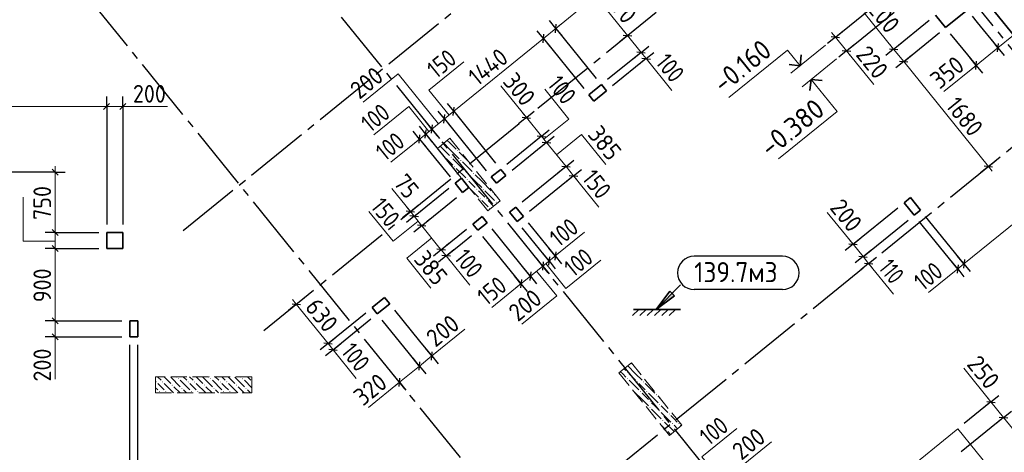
# Model space of a CAD drawing. Header units: millimetres. Extents: x 0 to 59400, y 0 to 42000.
# Tile 25 of 31: x 40098 to 52380, y 23443 to 28832. Entities that reach past the tile are written whole.
import ezdxf

# ---------------------------------------------------------------- set-up
doc = ezdxf.new("R2010")
doc.units = ezdxf.units.MM
doc.linetypes.add('______2', pattern=[270, 200, -70])
doc.linetypes.add('______5', pattern=[1100, 800, -100, 100, -100])
for name, color, linetype, lineweight in [('Standard', 7, 'Continuous', 25), ('ЖБ Перекрытие верхний уровень', 7, 'Continuous', 18), ('ЖБ Перекрытие нижний уровень с отделкой', 7, 'Continuous', 13), ('Общий01', 7, 'Continuous', 13), ('Примечания', 7, 'Continuous', 13), ('Размерная линия_ общее', 7, 'Continuous', 13)]:
    doc.layers.add(name, color=color, linetype=linetype, lineweight=lineweight)
doc.layers.add('ЖБ Пилон', color=7, linetype='______2', lineweight=13, true_color=0xa0a0a0)
doc.layers.add('Оси', color=7, linetype='______5', lineweight=13, true_color=0x656565)
doc.styles.add('ISOCPEUR', font='txt')

msp = doc.modelspace()

# ---------------------------------------------------------------- hatches: boundary and pattern name
at = {"layer": 'Standard', "linetype": 'Continuous', "lineweight": 35, "transparency": 33554687}
msp.add_hatch(color=7, dxfattribs=at).paths.add_polyline_path([(48236, 25420), (48038, 25222), (48265, 25392)])
at = {"layer": 'ЖБ Пилон', "linetype": 'Continuous', "lineweight": 18, "transparency": 33554687}
for points in [[(45554, 27200), (45561, 27206), (45567, 27200), (45561, 27193)], [(45395, 27121), (45401, 27126), (45407, 27120), (45401, 27113)], [(45474, 27120), (45481, 27126), (45487, 27120), (45481, 27113)], [(45594, 27080), (45601, 27086), (45607, 27080), (45601, 27073)], [(45714, 27040), (45716, 27042), (45722, 27034), (45721, 27033)], [(45514, 27000), (45521, 27006), (45527, 27000), (45521, 26993)], [(45634, 26960), (45641, 26966), (45647, 26960), (45641, 26953)], [(45754, 26920), (45761, 26926), (45767, 26920), (45761, 26913)], [(45674, 26840), (45681, 26846), (45687, 26840), (45681, 26833)], [(45794, 26720), (45801, 26726), (45807, 26720), (45801, 26713)], [(45874, 26720), (45881, 26726), (45887, 26720), (45881, 26713)], [(45994, 26680), (46001, 26686), (46007, 26680), (46001, 26673)], [(45834, 26600), (45841, 26606), (45847, 26600), (45841, 26593)], [(45914, 26600), (45921, 26606), (45927, 26600), (45921, 26593)], [(46034, 26560), (46041, 26566), (46047, 26560), (46041, 26553)], [(45954, 26480), (45961, 26486), (45967, 26480), (45961, 26473)], [(47674, 24440), (47681, 24446), (47687, 24440), (47681, 24433)], [(47754, 24520), (47757, 24522), (47762, 24515), (47761, 24513)], [(41794, 24320), (41801, 24326), (41807, 24320), (41801, 24313)], [(41874, 24320), (41881, 24326), (41887, 24320), (41881, 24313)], [(42074, 24360), (42081, 24366), (42087, 24360), (42081, 24353)], [(42194, 24320), (42201, 24326), (42207, 24320), (42201, 24313)], [(42274, 24320), (42281, 24326), (42287, 24320), (42281, 24313)], [(42474, 24360), (42481, 24366), (42487, 24360), (42481, 24353)], [(42594, 24320), (42601, 24326), (42607, 24320), (42601, 24313)], [(42674, 24320), (42681, 24326), (42687, 24320), (42681, 24313)], [(42874, 24360), (42881, 24366), (42887, 24360), (42881, 24353)], [(47674, 24360), (47681, 24366), (47687, 24360), (47681, 24353)], [(47794, 24320), (47801, 24326), (47807, 24320), (47801, 24313)], [(47874, 24320), (47881, 24326), (47887, 24320), (47881, 24313)], [(41834, 24200), (41841, 24206), (41847, 24200), (41841, 24193)], [(41914, 24200), (41921, 24206), (41927, 24200), (41921, 24193)], [(41994, 24280), (42001, 24286), (42007, 24280), (42001, 24273)], [(42114, 24240), (42121, 24246), (42127, 24240), (42121, 24233)], [(42234, 24200), (42241, 24206), (42247, 24200), (42241, 24193)], [(42314, 24200), (42321, 24206), (42327, 24200), (42321, 24193)], [(42394, 24280), (42401, 24286), (42407, 24280), (42401, 24273)], [(42514, 24240), (42521, 24246), (42527, 24240), (42521, 24233)], [(42634, 24200), (42641, 24206), (42647, 24200), (42641, 24193)], [(42714, 24200), (42721, 24206), (42727, 24200), (42721, 24193)], [(42794, 24280), (42801, 24286), (42807, 24280), (42801, 24273)], [(42914, 24240), (42921, 24246), (42927, 24240), (42921, 24233)], [(47834, 24200), (47841, 24206), (47847, 24200), (47841, 24193)], [(47914, 24200), (47921, 24206), (47927, 24200), (47921, 24193)], [(47954, 24080), (47961, 24086), (47967, 24080), (47961, 24073)], [(48034, 24160), (48041, 24166), (48047, 24160), (48041, 24153)], [(47954, 24000), (47961, 24006), (47967, 24000), (47961, 23993)], [(48074, 24040), (48081, 24046), (48087, 24040), (48081, 24033)], [(48074, 23960), (48081, 23966), (48087, 23960), (48081, 23953)], [(48114, 23840), (48121, 23846), (48127, 23840), (48121, 23833)], [(48194, 23920), (48201, 23926), (48207, 23920), (48201, 23913)], [(48154, 23720), (48161, 23726), (48167, 23720), (48161, 23713)], [(48234, 23800), (48241, 23806), (48247, 23800), (48241, 23793)], [(48314, 23800), (48321, 23806), (48327, 23800), (48321, 23793)]]:
    msp.add_hatch(color=7, dxfattribs=at).paths.add_polyline_path(points, flags=16)

# ---------------------------------------------------------------- linework, layer by layer
at = {"layer": 'Standard', "color": 7, "linetype": 'Continuous', "lineweight": 25, "transparency": 33554687}
for p, q in [((49612, 25887), (48512, 25887)), ((49612, 25470), (48512, 25470))]:
    msp.add_line(p, q, dxfattribs=at)
at = {"layer": 'Standard', "color": 7, "linetype": 'Continuous', "lineweight": 35, "transparency": 33554687}
for p, q in [((48343, 25527), (48038, 25222)), ((48208, 25448), (48038, 25222)), ((48265, 25392), (48208, 25448)), ((48236, 25420), (48251, 25434)), ((48038, 25222), (48265, 25392)), ((47820, 25222), (47743, 25145)), ((47753, 25222), (48342, 25222)), ((47911, 25222), (47835, 25145)), ((48003, 25222), (47926, 25145)), ((48094, 25222), (48018, 25145)), ((48038, 25222), (48038, 25222)), ((48038, 25222), (48038, 25222)), ((48038, 25222), (48038, 25222)), ((48186, 25222), (48109, 25145)), ((48278, 25222), (48201, 25145))]:
    msp.add_line(p, q, dxfattribs=at)
at = {"layer": 'Standard', "color": 7, "linetype": 'Continuous', "lineweight": 25, "transparency": 33554687}
for centre, start, end in [((48512, 25678), 90, 270), ((49612, 25678), 270, 90)]:
    msp.add_arc(centre, 208, start, end, dxfattribs=at)
at = {"layer": 'ЖБ Перекрытие верхний уровень', "color": 7, "linetype": 'Continuous', "lineweight": 35, "transparency": 33554687}
for p, q in [((55406, 25047), (46407, 36160)), ((51522, 28889), (51648, 28734)), ((51648, 28734), (51920, 28954)), ((47354, 28023), (47198, 27897)), ((47417, 27945), (47354, 28023)), ((47198, 27897), (47261, 27819)), ((47261, 27819), (47417, 27945)), ((46098, 26967), (45981, 26873)), ((46161, 26890), (46098, 26967)), ((45607, 26859), (45529, 26796)), ((45529, 26796), (45623, 26680)), ((45701, 26743), (45607, 26859)), ((45981, 26873), (46044, 26795)), ((46044, 26795), (46161, 26890)), ((45623, 26680), (45701, 26743)), ((51209, 26615), (51131, 26552)), ((51131, 26552), (51257, 26397)), ((51334, 26460), (51209, 26615)), ((46287, 26496), (46209, 26433)), ((46209, 26433), (46303, 26317)), ((46381, 26380), (46287, 26496)), ((51257, 26397), (51334, 26460)), ((45866, 26380), (45749, 26286)), ((45749, 26286), (45812, 26208)), ((45812, 26208), (45929, 26303)), ((45929, 26303), (45866, 26380)), ((46303, 26317), (46381, 26380)), ((41383, 26182), (41183, 26182)), ((41183, 26182), (41183, 25982)), ((41383, 25982), (41383, 26182)), ((41183, 25982), (41383, 25982)), ((44650, 25371), (44495, 25245)), ((44713, 25293), (44650, 25371)), ((44495, 25245), (44558, 25167)), ((44558, 25167), (44713, 25293)), ((41573, 25082), (41473, 25082)), ((41473, 25082), (41473, 24882)), ((41573, 24882), (41573, 25082)), ((41473, 24882), (41573, 24882))]:
    msp.add_line(p, q, dxfattribs=at)
at = {"layer": 'ЖБ Перекрытие нижний уровень с отделкой', "color": 7, "linetype": 'Continuous', "lineweight": 18, "transparency": 33554687}
for p, q in [((51802, 23737), (47528, 20276)), ((52589, 22766), (51802, 23737))]:
    msp.add_line(p, q, dxfattribs=at)
at = {"layer": 'ЖБ Пилон', "color": 253, "linetype": '______2', "lineweight": 13, "true_color": 0xa0a0a0, "transparency": 33554687}
for p, q in [((45463, 27354), (45308, 27228)), ((46093, 26577), (45463, 27354)), ((45308, 27228), (45937, 26451)), ((45937, 26451), (46093, 26577)), ((47729, 24556), (47573, 24431)), ((48358, 23779), (47729, 24556)), ((42993, 24382), (41793, 24382)), ((41793, 24382), (41793, 24182)), ((42993, 24182), (42993, 24382)), ((47573, 24431), (48203, 23653)), ((41793, 24182), (42993, 24182)), ((48203, 23653), (48358, 23779))]:
    msp.add_line(p, q, dxfattribs=at)
at = {"layer": 'ЖБ Пилон', "color": 9, "linetype": 'Continuous', "lineweight": 18, "true_color": 0xc7c7c7, "transparency": 33554687}
for p, q in [((45387, 27293), (45461, 27220)), ((45461, 27300), (45432, 27329)), ((45461, 27300), (45541, 27220)), ((45381, 27220), (45343, 27257)), ((45375, 27145), (45381, 27140)), ((45381, 27220), (45461, 27140)), ((45461, 27220), (45581, 27100)), ((45581, 27180), (45701, 27060)), ((45461, 27060), (45421, 27100)), ((45501, 27020), (45461, 27060)), ((45501, 27100), (45621, 26980)), ((45621, 27060), (45741, 26940)), ((45541, 26980), (45661, 26860)), ((45781, 26820), (45661, 26940)), ((45781, 26900), (45861, 26820)), ((45701, 26820), (45781, 26740)), ((45781, 26820), (45861, 26740)), ((45861, 26820), (45981, 26700)), ((45716, 26724), (45821, 26620)), ((45861, 26660), (45821, 26700)), ((45901, 26620), (45861, 26660)), ((45901, 26700), (46021, 26580)), ((46021, 26660), (46047, 26633)), ((45861, 26580), (45941, 26500)), ((45941, 26580), (46010, 26510)), ((47621, 24420), (47593, 24447)), ((47638, 24483), (47661, 24460)), ((47781, 24420), (47682, 24518)), ((47726, 24554), (47741, 24540)), ((41818, 24382), (41861, 24340)), ((41898, 24382), (41981, 24300)), ((41981, 24380), (42101, 24260)), ((42061, 24380), (42058, 24382)), ((42101, 24340), (42221, 24220)), ((42138, 24382), (42181, 24340)), ((42218, 24382), (42261, 24340)), ((42298, 24382), (42381, 24300)), ((42381, 24380), (42501, 24260)), ((42461, 24380), (42458, 24382)), ((42501, 24340), (42621, 24220)), ((42538, 24382), (42581, 24340)), ((42618, 24382), (42661, 24340)), ((42698, 24382), (42781, 24300)), ((42781, 24380), (42901, 24260)), ((42861, 24380), (42858, 24382)), ((42901, 24340), (42993, 24247)), ((42938, 24382), (42981, 24340)), ((47661, 24380), (47621, 24420)), ((47701, 24420), (47781, 24340)), ((47701, 24340), (47821, 24220)), ((47781, 24420), (47861, 24340)), ((41793, 24247), (41821, 24220)), ((41861, 24260), (41821, 24300)), ((41901, 24220), (41861, 24260)), ((41901, 24300), (42018, 24182)), ((42021, 24260), (42098, 24182)), ((42178, 24182), (42141, 24220)), ((42261, 24260), (42221, 24300)), ((42301, 24220), (42261, 24260)), ((42301, 24300), (42418, 24182)), ((42421, 24260), (42498, 24182)), ((42578, 24182), (42541, 24220)), ((42661, 24260), (42621, 24300)), ((42701, 24220), (42661, 24260)), ((42701, 24300), (42818, 24182)), ((42821, 24260), (42898, 24182)), ((42978, 24182), (42941, 24220)), ((47861, 24100), (47759, 24201)), ((47861, 24260), (47821, 24300)), ((47901, 24220), (47861, 24260)), ((47901, 24300), (48021, 24180)), ((47861, 24180), (47941, 24100)), ((47861, 24100), (47941, 24020)), ((47941, 24180), (48061, 24060)), ((48090, 24110), (48061, 24140)), ((48021, 24020), (47981, 24060)), ((47981, 23980), (48101, 23860)), ((48061, 23980), (48021, 24020)), ((48101, 24020), (48181, 23940)), ((48101, 23940), (48221, 23820)), ((48261, 23860), (48221, 23900)), ((48301, 23820), (48261, 23860)), ((48100, 23780), (48141, 23740)), ((48260, 23700), (48141, 23820)), ((48261, 23780), (48304, 23736)), ((48341, 23780), (48349, 23772)), ((48181, 23700), (48216, 23664))]:
    msp.add_line(p, q, dxfattribs=at)
at = {"layer": 'Общий01', "color": 7, "linetype": 'Continuous', "lineweight": 13, "transparency": 33554687}
for p, q in [((50149, 28515), (49718, 28166)), ((50149, 28515), (49718, 28166)), ((50288, 28344), (49857, 27995)), ((50288, 28344), (49880, 28014))]:
    msp.add_line(p, q, dxfattribs=at)
at = {"layer": 'Общий01', "color": 7, "linetype": 'Continuous', "lineweight": 35, "transparency": 33554687}
for p, q in [((49832, 28258), (49847, 28396)), ((49832, 28258), (49695, 28273)), ((49971, 28087), (49956, 27950)), ((49971, 28087), (50108, 28073))]:
    msp.add_line(p, q, dxfattribs=at)
at = {"layer": 'Общий01', "color": 7, "linetype": 'Continuous', "lineweight": 13, "transparency": 33554687}
for points in [[(49832, 28258), (49675, 28453), (48945, 27862)], [(49971, 28087), (50294, 27688), (49564, 27097)]]:
    msp.add_lwpolyline(points, dxfattribs=at)
at = {"layer": 'Оси', "color": 8, "linetype": '______5', "lineweight": -3, "transparency": 33554687}
for p, q in [((57086, 22773), (45708, 36824)), ((42136, 26204), (52223, 34372)), ((43143, 24960), (53230, 33129)), ((52229, 18840), (40851, 32891)), ((50442, 17393), (39063, 31443)), ((45723, 21774), (55810, 29942))]:
    msp.add_line(p, q, dxfattribs=at)
at = {"layer": 'Примечания', "color": 7, "linetype": 'Continuous', "lineweight": 13, "transparency": 33554687}
for p, q in [((46787, 28723), (47214, 29069)), ((47680, 28634), (47359, 29031)), ((50999, 28466), (50634, 28917)), ((50412, 28444), (50752, 28025)), ((47913, 28347), (48234, 27950)), ((51625, 27936), (52029, 28263)), ((46418, 27613), (46098, 28009)), ((41383, 27749), (41943, 27749)), ((45085, 27345), (44727, 27055)), ((47007, 26886), (47322, 26498)), ((44971, 26441), (44738, 26729)), ((50172, 26432), (50493, 26035)), ((47144, 26184), (46779, 25889)), ((45418, 25889), (45714, 25524)), ((50688, 25794), (50996, 25414)), ((51799, 25728), (51433, 25432)), ((46351, 25543), (45986, 25247)), ((45240, 24643), (45652, 24976)), ((40539, 24882), (40539, 24352)), ((44008, 24721), (44297, 24364)), ((52214, 24071), (51874, 24490)), ((44836, 24315), (44447, 24001)), ((49477, 23574), (49057, 23234))]:
    msp.add_line(p, q, dxfattribs=at)
for points in [[(45454, 27643), (45202, 27954), (45637, 28307)], [(45321, 27536), (44818, 28158), (44383, 27805)], [(46638, 27342), (46949, 27593), (46647, 27966)], [(45203, 27440), (44952, 27751), (44516, 27399)], [(46795, 27148), (47106, 27400), (47408, 27027)], [(40539, 26072), (40139, 26072), (40139, 26622)], [(45067, 26323), (44756, 26071), (44454, 26444)], [(45237, 26113), (44926, 25861), (45228, 25488)], [(46660, 25793), (46912, 25482), (47347, 25835)], [(46546, 25701), (46798, 25390), (46363, 25037)], [(48861, 23075), (48609, 23386), (49045, 23739)]]:
    msp.add_lwpolyline(points, dxfattribs=at)
at = {"layer": 'Размерная линия_ общее', "color": 253, "linetype": 'Continuous', "lineweight": -3, "true_color": 0xa0a0a0, "transparency": 33554687}
for p, q in [((50273, 28615), (50867, 29096)), ((46787, 28723), (46708, 28820)), ((46631, 28597), (46553, 28694)), ((46787, 28723), (46866, 28626)), ((46787, 28723), (47291, 28101)), ((47680, 28634), (47583, 28556)), ((47680, 28634), (47777, 28713)), ((47680, 28634), (47686, 28640)), ((50273, 28615), (50371, 28694)), ((46631, 28597), (46710, 28500)), ((46631, 28597), (47135, 27975)), ((47850, 28425), (47947, 28503)), ((50273, 28615), (50176, 28537)), ((50412, 28444), (50509, 28523)), ((50999, 28466), (51096, 28545)), ((52301, 28483), (52223, 28581)), ((47850, 28425), (47431, 28086)), ((47850, 28425), (47753, 28346)), ((47913, 28347), (48010, 28425)), ((50412, 28444), (50315, 28366)), ((50999, 28466), (50902, 28387)), ((51125, 28310), (51222, 28389)), ((52301, 28483), (52380, 28386)), ((47913, 28347), (47494, 28008)), ((47913, 28347), (47815, 28268)), ((51125, 28310), (51028, 28232)), ((52029, 28263), (51951, 28360)), ((52029, 28263), (52108, 28166)), ((41183, 27749), (41183, 27874)), ((41383, 27749), (41383, 27874)), ((45512, 27691), (45434, 27788)), ((41183, 27749), (41183, 27624)), ((41183, 27749), (41183, 26282)), ((41383, 27749), (41383, 27624)), ((41383, 27749), (41383, 26282)), ((45396, 27596), (45317, 27693)), ((45512, 27691), (45591, 27594)), ((45512, 27691), (46035, 27045)), ((46418, 27613), (46516, 27692)), ((45240, 27470), (45162, 27568)), ((45396, 27596), (45474, 27499)), ((45396, 27596), (45918, 26951)), ((46418, 27613), (46321, 27534)), ((46418, 27613), (46418, 27613)), ((45085, 27345), (45006, 27442)), ((45163, 27407), (45084, 27505)), ((45163, 27407), (45241, 27310)), ((45163, 27407), (45544, 26937)), ((45240, 27470), (45319, 27373)), ((45240, 27470), (45335, 27353)), ((46607, 27380), (46704, 27459)), ((45085, 27345), (45164, 27247)), ((45085, 27345), (45466, 26874)), ((46607, 27380), (46176, 27030)), ((46670, 27302), (46239, 26953)), ((46607, 27380), (46510, 27301)), ((46670, 27302), (46573, 27223)), ((46670, 27302), (46767, 27381)), ((46913, 27003), (47010, 27082)), ((52182, 27005), (52280, 27083)), ((40539, 26932), (39019, 26932)), ((40539, 26932), (40414, 26932)), ((40539, 26932), (40664, 26932)), ((46913, 27003), (46364, 26559)), ((46913, 27003), (46815, 26924)), ((47007, 26886), (47104, 26965)), ((52182, 27005), (52085, 26926)), ((52182, 27005), (52182, 27005)), ((47007, 26886), (46459, 26442)), ((47007, 26886), (46910, 26808)), ((44971, 26441), (44874, 26362)), ((44971, 26441), (45068, 26520)), ((44971, 26441), (44971, 26441)), ((45018, 26383), (45115, 26461)), ((45018, 26383), (44921, 26304)), ((45113, 26266), (45210, 26345)), ((40539, 26182), (40414, 26182)), ((40539, 26182), (40664, 26182)), ((40539, 26182), (41083, 26182)), ((45113, 26266), (45016, 26187)), ((45355, 25967), (45452, 26046)), ((50493, 26035), (50590, 26114)), ((40539, 25982), (40414, 25982)), ((40539, 25982), (40664, 25982)), ((40539, 25982), (41083, 25982)), ((45355, 25967), (45258, 25888)), ((45418, 25889), (45515, 25968)), ((46701, 25826), (46622, 25923)), ((46779, 25889), (46700, 25986)), ((50493, 26035), (50395, 25957)), ((50618, 25880), (50716, 25959)), ((45418, 25889), (45321, 25811)), ((46623, 25763), (46544, 25860)), ((46701, 25826), (46779, 25729)), ((46779, 25889), (46857, 25792)), ((50618, 25880), (50521, 25801)), ((50688, 25794), (50591, 25716)), ((50688, 25794), (50785, 25873)), ((50688, 25794), (50688, 25794)), ((51799, 25728), (51720, 25825)), ((51876, 25791), (51798, 25888)), ((46468, 25637), (46389, 25734)), ((46623, 25763), (46702, 25666)), ((46623, 25763), (46623, 25763)), ((51799, 25728), (51877, 25630)), ((51876, 25791), (51955, 25693)), ((46351, 25543), (46272, 25640)), ((46468, 25637), (46546, 25540)), ((46351, 25543), (46430, 25445)), ((43548, 25289), (43645, 25367)), ((43548, 25289), (43451, 25210)), ((43548, 25289), (43548, 25289)), ((40539, 25082), (40414, 25082)), ((40539, 25082), (40664, 25082)), ((40539, 25082), (41373, 25082)), ((40539, 24882), (40414, 24882)), ((40539, 24882), (40664, 24882)), ((40539, 24882), (41373, 24882)), ((43945, 24799), (44042, 24878)), ((43945, 24799), (43848, 24720)), ((44008, 24721), (43911, 24643)), ((44008, 24721), (44105, 24800)), ((45240, 24643), (45161, 24740)), ((45084, 24517), (45006, 24614)), ((45240, 24643), (45318, 24545)), ((45084, 24517), (45163, 24420)), ((44836, 24315), (44757, 24413)), ((44836, 24315), (44914, 24218)), ((44836, 24315), (44836, 24315)), ((52214, 24071), (52311, 24149)), ((52214, 24071), (51880, 23800)), ((52214, 24071), (52117, 23992)), ((52371, 23876), (52468, 23955)), ((52371, 23876), (51843, 23449)), ((52371, 23876), (52274, 23798))]:
    msp.add_line(p, q, dxfattribs=at)
at = {"layer": 'Размерная линия_ общее', "color": 7, "linetype": 'Continuous', "lineweight": 25, "transparency": 33554687}
for p, q in [((46781, 28670), (46792, 28775)), ((46626, 28544), (46637, 28650)), ((47627, 28640), (47732, 28629)), ((50221, 28621), (50326, 28610)), ((52296, 28431), (52307, 28536)), ((47797, 28430), (47902, 28419)), ((50359, 28450), (50465, 28439)), ((50947, 28471), (51052, 28460)), ((47860, 28352), (47965, 28341)), ((51072, 28316), (51178, 28305)), ((52024, 28210), (52035, 28316)), ((41145, 27712), (41220, 27787)), ((41345, 27712), (41420, 27787)), ((45390, 27544), (45401, 27649)), ((45507, 27638), (45518, 27743)), ((45235, 27418), (45246, 27523)), ((46366, 27619), (46471, 27607)), ((45079, 27292), (45090, 27397)), ((45157, 27355), (45168, 27460)), ((46555, 27385), (46660, 27374)), ((46617, 27308), (46723, 27297)), ((40501, 26970), (40576, 26894)), ((46860, 27008), (46965, 26997)), ((52130, 27010), (52235, 26999)), ((46954, 26892), (47060, 26881)), ((45024, 26435), (44918, 26447)), ((45071, 26377), (44966, 26388)), ((40501, 26220), (40576, 26145)), ((45165, 26261), (45060, 26272)), ((50440, 26041), (50545, 26030)), ((40501, 26019), (40576, 25945)), ((45408, 25961), (45302, 25972)), ((46784, 25941), (46773, 25836)), ((45471, 25884), (45365, 25895)), ((46629, 25816), (46618, 25710)), ((46706, 25878), (46695, 25773)), ((50566, 25885), (50671, 25874)), ((50635, 25800), (50740, 25789)), ((51882, 25843), (51871, 25738)), ((46473, 25690), (46462, 25584)), ((51804, 25780), (51793, 25675)), ((46357, 25595), (46346, 25490)), ((43496, 25294), (43601, 25283)), ((40501, 25119), (40576, 25045)), ((40501, 24919), (40576, 24845)), ((43892, 24805), (43997, 24794)), ((43955, 24727), (44060, 24716)), ((45234, 24590), (45245, 24695)), ((45079, 24464), (45090, 24570)), ((44830, 24263), (44841, 24368)), ((52161, 24076), (52267, 24065)), ((52318, 23882), (52424, 23871))]:
    msp.add_line(p, q, dxfattribs=at)
at = {"layer": 'Размерная линия_ общее', "color": 7, "linetype": 'Continuous', "lineweight": 13, "transparency": 33554687}
for p, q in [((46787, 28723), (46845, 28770)), ((46631, 28597), (46787, 28723)), ((47680, 28634), (47633, 28693)), ((47680, 28634), (47850, 28425)), ((50273, 28615), (50226, 28674)), ((52301, 28483), (52496, 28641)), ((45512, 27691), (46631, 28597)), ((50273, 28615), (50412, 28444)), ((50999, 28466), (50952, 28524)), ((47850, 28425), (47913, 28347)), ((50412, 28444), (50459, 28386)), ((50999, 28466), (51125, 28310)), ((52029, 28263), (52301, 28483)), ((47913, 28347), (47960, 28289)), ((51125, 28310), (52182, 27005)), ((52029, 28263), (51971, 28216)), ((37693, 27749), (41183, 27749)), ((41183, 27749), (41383, 27749)), ((41383, 27749), (41458, 27749)), ((45396, 27596), (45512, 27691)), ((46418, 27613), (46371, 27671)), ((45240, 27470), (45396, 27596)), ((46418, 27613), (46607, 27380)), ((45085, 27345), (45163, 27407)), ((45163, 27407), (45240, 27470)), ((45085, 27345), (45027, 27297)), ((46607, 27380), (46670, 27302)), ((46670, 27302), (46913, 27003)), ((53645, 27222), (51876, 25791)), ((40539, 26932), (40539, 27007)), ((46913, 27003), (47007, 26886)), ((52182, 27005), (52230, 26947)), ((47007, 26886), (47054, 26828)), ((44971, 26441), (44924, 26499)), ((45018, 26383), (44971, 26441)), ((45113, 26266), (45018, 26383)), ((40539, 26182), (40539, 25982)), ((50493, 26035), (50445, 26094)), ((40539, 25982), (40539, 25082)), ((46779, 25889), (46837, 25936)), ((50493, 26035), (50618, 25880)), ((45418, 25889), (45465, 25831)), ((50618, 25880), (50688, 25794)), ((50688, 25794), (50735, 25736)), ((46623, 25763), (46468, 25637)), ((51799, 25728), (51740, 25680)), ((51876, 25791), (51799, 25728)), ((46468, 25637), (46351, 25543)), ((46351, 25543), (46293, 25495)), ((43548, 25289), (43501, 25347)), ((43548, 25289), (43945, 24799)), ((40539, 25082), (40539, 24882)), ((40539, 24882), (40539, 24807)), ((43945, 24799), (44008, 24721)), ((44008, 24721), (44055, 24663)), ((45240, 24643), (45298, 24690)), ((45084, 24517), (45240, 24643)), ((44836, 24315), (45084, 24517)), ((44836, 24315), (44777, 24268)), ((52214, 24071), (52167, 24129)), ((52214, 24071), (52371, 23876)), ((52371, 23876), (53001, 23099))]:
    msp.add_line(p, q, dxfattribs=at)
at = {"layer": 'Размерная линия_ общее', "color": 253, "linetype": 'Continuous', "lineweight": -3, "true_color": 0xa0a0a0, "transparency": 33554687}
for points in [[(50412, 28444), (50601, 28597), (50601, 28597), (51005, 28925)], [(52301, 28483), (52291, 28497), (52291, 28497), (52046, 28798), (52046, 28798), (51983, 28876)], [(50999, 28466), (51013, 28477), (51013, 28477), (51445, 28826)], [(51125, 28310), (51138, 28321), (51138, 28321), (51570, 28671)], [(52029, 28263), (52019, 28276), (52019, 28276), (51866, 28465), (51866, 28465), (51711, 28656)], [(45018, 26383), (45032, 26393), (45032, 26393), (45451, 26733)], [(45113, 26266), (45126, 26277), (45126, 26277), (45546, 26617)], [(50493, 26035), (50506, 26046), (50506, 26046), (51053, 26489)], [(46779, 25889), (46768, 25902), (46768, 25902), (46444, 26302)], [(50618, 25880), (50632, 25891), (50632, 25891), (51179, 26334)], [(51799, 25728), (51788, 25741), (51788, 25741), (51320, 26319)], [(51876, 25791), (51866, 25804), (51866, 25804), (51397, 26382)], [(45355, 25967), (45368, 25978), (45368, 25978), (45671, 26223)], [(46468, 25637), (46457, 25650), (46457, 25650), (45992, 26225)], [(46701, 25826), (46690, 25839), (46690, 25839), (46366, 26239)], [(45418, 25889), (45419, 25890), (45419, 25890), (45431, 25900), (45431, 25900), (45621, 26054), (45621, 26054), (45734, 26145)], [(46351, 25543), (46340, 25556), (46340, 25556), (45875, 26131)], [(43945, 24799), (43958, 24810), (43958, 24810), (44417, 25182)], [(45240, 24643), (45229, 24656), (45229, 24656), (45090, 24828), (45090, 24828), (44776, 25215)], [(44008, 24721), (44021, 24732), (44021, 24732), (44480, 25104)], [(45084, 24517), (45074, 24530), (45074, 24530), (44960, 24671), (44960, 24671), (44621, 25089)], [(41473, 21888), (41473, 21905), (41473, 21905), (41473, 24782)], [(41573, 21888), (41573, 21905), (41573, 21905), (41573, 24782)]]:
    msp.add_lwpolyline(points, dxfattribs=at)
at = {"layer": 'Размерная линия_ общее', "color": 7, "linetype": 'Continuous', "lineweight": 13, "transparency": 33554687}
for points in [[(40539, 26932), (40539, 26259), (40539, 26259), (40539, 26182)], [(45355, 25967), (45328, 26000), (45328, 26000), (45113, 26266)], [(45418, 25889), (45379, 25937), (45379, 25937), (45355, 25967)], [(46701, 25826), (46694, 25821), (46694, 25821), (46623, 25763)], [(46779, 25889), (46762, 25875), (46762, 25875), (46701, 25826)]]:
    msp.add_lwpolyline(points, dxfattribs=at)

# ---------------------------------------------------------------- texts
at = {"layer": 'Standard', "color": 7, "linetype": 'Continuous', "lineweight": 25, "transparency": 33554687, "insert": (48512, 25562), "char_height": 250, "width": 1213.77, "attachment_point": 7, "style": 'ISOCPEUR'}
msp.add_mtext('\\W0.92;139.7м3', dxfattribs=at)
at = {"layer": 'Общий01', "color": 7, "linetype": 'Continuous', "lineweight": 25, "transparency": 33554687, "char_height": 250, "attachment_point": 7, "rotation": 38.9883, "style": 'ISOCPEUR'}
for s, insert, width in [('\\W0.90;-0.160', (48873, 27902), 1011.77), ('\\W0.95;-0.380', (49458, 27103), 1067.87)]:
    msp.add_mtext(s, dxfattribs=dict(at, insert=insert, width=width))
at = {"layer": 'Размерная линия_ общее', "color": 7, "linetype": 'Continuous', "lineweight": 25, "transparency": 33554687, "char_height": 220, "attachment_point": 7, "style": 'ISOCPEUR'}
for s, insert, width, rotation in [('\\W0.91;270', (47380, 29084), 562, 309), ('\\W0.91;200', (50662, 28962), 562, 309), ('\\W0.83;150', (45294, 28088), 508.57, 39), ('\\W0.87;1440', (45810, 27996), 711.91, 39), ('\\W0.91;220', (50518, 28392), 561.99, 308.9883), ('\\W0.83;100', (48019, 28295), 508.57, 309), ('\\W0.91;350', (51572, 27957), 561.99, 39), ('\\W0.91;200', (44335, 27831), 561.98, 39), ('\\W0.91;300', (46114, 28058), 561.98, 309), ('\\W0.83;100', (46669, 28022), 508.58, 309), ('\\W0.83;100', (44471, 27417), 508.57, 39), ('\\W0.87;1680', (51639, 27755), 666.91, 309), ('\\W0.83;100', (44654, 27060), 508.56, 39), ('\\W0.91;385', (47173, 27398), 561.98, 309), ('\\W0.87;75', (44750, 26794), 403.92, 309), ('\\W0.83;150', (47101, 26850), 508.57, 309), ('\\W0.91;750', (40489, 26337), 562, 90), ('\\W0.83;150', (44465, 26499), 508.57, 309), ('\\W0.91;200', (50193, 26485), 561.98, 309), ('\\W0.83;100', (46823, 25989), 508.57, 39), ('\\W0.91;385', (45004, 25842), 561.99, 309), ('\\W0.83;100', (45506, 25860), 508.57, 309), ('\\W0.83;100', (47004, 25615), 508.57, 39), ('\\W0.74;110', (50801, 25735), 455.16, 309), ('\\W0.83;100', (51368, 25443), 508.57, 39), ('\\W0.91;900', (40489, 25312), 561.99, 90), ('\\W0.83;150', (45921, 25258), 508.57, 39), ('\\W0.91;200', (46312, 25061), 561.99, 39), ('\\W0.91;630', (43647, 25246), 561.98, 309), ('\\W0.91;200', (45284, 24743), 561.98, 39), ('\\W0.91;200', (40489, 24324), 561.98, 90), ('\\W0.83;100', (44095, 24693), 508.58, 309), ('\\W0.91;250', (51902, 24535), 561.98, 309), ('\\W0.91;320', (44379, 24010), 561.98, 39), ('\\W0.83;100', (48693, 23515), 508.57, 39), ('\\W0.91;200', (49101, 23334), 561.98, 39)]:
    msp.add_mtext(s, dxfattribs=dict(at, insert=insert, width=width, rotation=rotation))
at = {"layer": 'Размерная линия_ общее', "color": 7, "linetype": 'Continuous', "lineweight": 25, "transparency": 33554687, "insert": (41510, 27799), "char_height": 220, "width": 561.99, "attachment_point": 7, "style": 'ISOCPEUR'}
msp.add_mtext('\\W0.91;200', dxfattribs=at)

doc.saveas('drawing.dxf')
